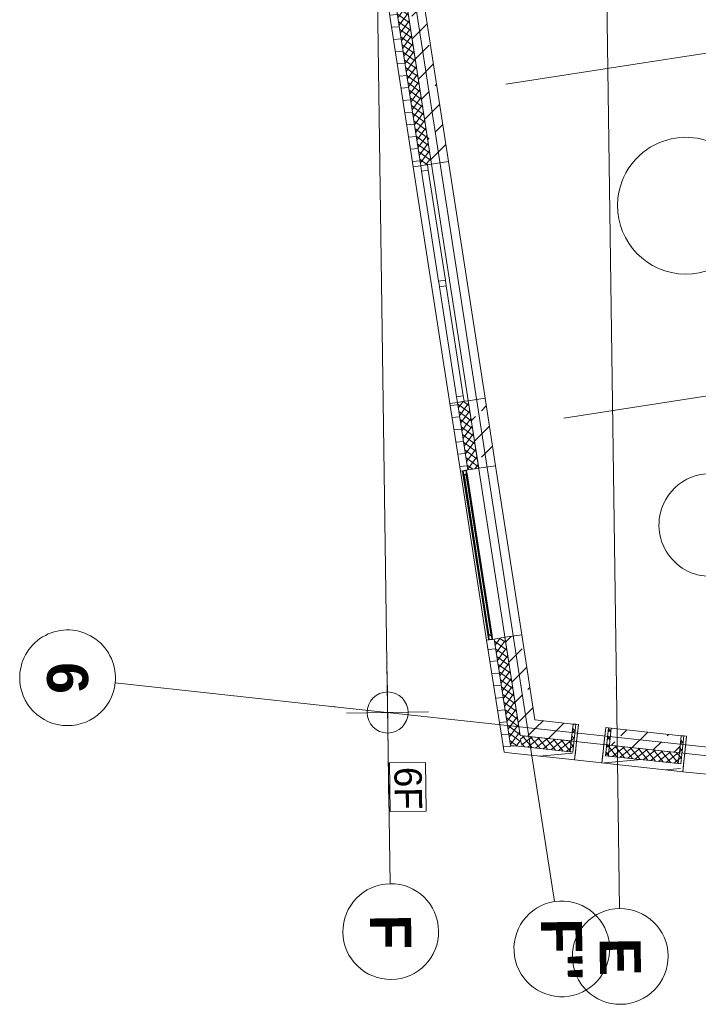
# Model space of a CAD drawing. Extents: x -22247 to 417655, y -187892 to 17509.
# Tile 22 of 62: x -22195 to -12272, y -27851 to -13460. Entities that reach past the tile are written whole.
import ezdxf
from ezdxf.lldxf.tags import DXFTag

# ---------------------------------------------------------------- set-up
doc = ezdxf.new("R2010")
doc.units = 0
doc.header["$LTSCALE"] = 50
doc.layers.get('0').update_dxf_attribs({"lineweight": 25})
for name, color, linetype, lineweight in [('02 Raster Gebäude', 7, 'Continuous', 25), ('20 Außenwände', 7, 'Continuous', 25), ('20 Dach Stb-Decke', 7, 'Continuous', 25), ('20 Fenster als Fassade', 7, 'Continuous', 25)]:
    doc.layers.add(name, color=color, linetype=linetype, lineweight=lineweight)
doc.styles.add('ERSTELLTER_STIL_1', font='txt')
doc.styles.add('ERSTELLTER_STIL_2', font='GOTHIC.TTF')
tags = doc.linetypes.add('Raster', pattern=[0.8, 0.4, -0.2, 0, -0.2]).pattern_tags.tags
tags[10:11] = [DXFTag(74, 4), DXFTag(75, 0), DXFTag(340, '0'), DXFTag(46, 1.0), DXFTag(50, 0.0), DXFTag(44, 0.0), DXFTag(45, 0.0)]
tags[8:9] = [DXFTag(74, 4), DXFTag(75, 0), DXFTag(340, '0'), DXFTag(46, 1.0), DXFTag(50, 0.0), DXFTag(44, 0.0), DXFTag(45, 0.0)]
tags[6:7] = [DXFTag(74, 4), DXFTag(75, 0), DXFTag(340, '0'), DXFTag(46, 1.0), DXFTag(50, 0.0), DXFTag(44, 0.0), DXFTag(45, 0.0)]
tags[4:5] = [DXFTag(74, 4), DXFTag(75, 0), DXFTag(340, '0'), DXFTag(46, 1.0), DXFTag(50, 0.0), DXFTag(44, 0.0), DXFTag(45, 0.0)]
tags = doc.linetypes.add('Strichpunktlinie', pattern=[1.340556, 0.705556, -0.352778, 0, -0.282222]).pattern_tags.tags
tags[10:11] = [DXFTag(74, 4), DXFTag(75, 0), DXFTag(340, '0'), DXFTag(46, 1.0), DXFTag(50, 0.0), DXFTag(44, 0.0), DXFTag(45, 0.0)]
tags[8:9] = [DXFTag(74, 4), DXFTag(75, 0), DXFTag(340, '0'), DXFTag(46, 1.0), DXFTag(50, 0.0), DXFTag(44, 0.0), DXFTag(45, 0.0)]
tags[6:7] = [DXFTag(74, 4), DXFTag(75, 0), DXFTag(340, '0'), DXFTag(46, 1.0), DXFTag(50, 0.0), DXFTag(44, 0.0), DXFTag(45, 0.0)]
tags[4:5] = [DXFTag(74, 4), DXFTag(75, 0), DXFTag(340, '0'), DXFTag(46, 1.0), DXFTag(50, 0.0), DXFTag(44, 0.0), DXFTag(45, 0.0)]
tags = doc.linetypes.add('Untersicht', pattern=[0.4, 0.3, -0.1]).pattern_tags.tags
tags[6:7] = [DXFTag(74, 4), DXFTag(75, 0), DXFTag(340, '0'), DXFTag(46, 1.0), DXFTag(50, 0.0), DXFTag(44, 0.0), DXFTag(45, 0.0)]
tags[4:5] = [DXFTag(74, 4), DXFTag(75, 0), DXFTag(340, '0'), DXFTag(46, 1.0), DXFTag(50, 0.0), DXFTag(44, 0.0), DXFTag(45, 0.0)]
tags = doc.linetypes.add('Wipeout_Contour', pattern=[1, 0, -1]).pattern_tags.tags
tags[6:7] = [DXFTag(74, 4), DXFTag(75, 0), DXFTag(340, '0'), DXFTag(46, 1.0), DXFTag(50, 0.0), DXFTag(44, 0.0), DXFTag(45, 0.0)]
tags[4:5] = [DXFTag(74, 4), DXFTag(75, 0), DXFTag(340, '0'), DXFTag(46, 1.0), DXFTag(50, 0.0), DXFTag(44, 0.0), DXFTag(45, 0.0)]
tags = doc.linetypes.add('Öffnungslinie Tür Fenster', pattern=[0.46, 0.3, -0.16]).pattern_tags.tags
tags[6:7] = [DXFTag(74, 4), DXFTag(75, 0), DXFTag(340, '0'), DXFTag(46, 1.0), DXFTag(50, 0.0), DXFTag(44, 0.0), DXFTag(45, 0.0)]
tags[4:5] = [DXFTag(74, 4), DXFTag(75, 0), DXFTag(340, '0'), DXFTag(46, 1.0), DXFTag(50, 0.0), DXFTag(44, 0.0), DXFTag(45, 0.0)]
pattern_1 = [(5, (0, 0), (-15.688, 179.315), [])]
pattern_2 = [(323.81437, (0, 0), (47.23226, 64.56867), []), (53.81437, (0, 0), (-64.56867, 47.23226), [])]
pattern_3 = [(45, (0, 0), (-339.411, 339.411), []), (45, (-169.7, 169.7), (-339.411, 339.411), [360, -120])]
pattern_4 = [(38.8131, (0, 0), (-50.14257, 62.33556), []), (128.8131, (0, 0), (62.33556, 50.14257), [])]
pattern_5 = [(135, (0, 0), (212.132, 212.132), []), (135, (-70.7, -70.7), (212.132, 212.132), [])]

# ---------------------------------------------------------------- blocks, each defined once
blk = doc.blocks.new('Verdeckungsfläche_A06WQNXN1A', base_point=(-15713, -22475))
at = {"color": 254, "linetype": 'Wipeout_Contour', "lineweight": 0, "ltscale": 0.003916, "true_color": 0xd6d6d6}
for p, q in [((-15711, -20108), (-15713, -20103)), ((-15713, -20103), (-15345, -22475)), ((-15345, -22470), (-15711, -20108)), ((-15345, -22475), (-15345, -22470))]:
    blk.add_line(p, q, dxfattribs=at)
blk = doc.blocks.new('Verdeckungsfläche_A06WQNXO1A', base_point=(-15711, -22470))
at = {"color": 254, "linetype": 'Wipeout_Contour', "lineweight": 0, "ltscale": 0.003915, "true_color": 0xd6d6d6}
for p, q in [((-15707, -20111), (-15711, -20108)), ((-15711, -20108), (-15345, -22470)), ((-15342, -22465), (-15707, -20111)), ((-15345, -22470), (-15342, -22465))]:
    blk.add_line(p, q, dxfattribs=at)
blk = doc.blocks.new('Verdeckungsfläche_A06WQNXP1A', base_point=(-15707, -22465))
at = {"color": 254, "linetype": 'Wipeout_Contour', "lineweight": 0, "ltscale": 0.003915, "true_color": 0xd6d6d6}
for p, q in [((-15702, -20112), (-15707, -20111)), ((-15707, -20111), (-15342, -22465)), ((-15337, -22463), (-15702, -20112)), ((-15342, -22465), (-15337, -22463))]:
    blk.add_line(p, q, dxfattribs=at)
blk = doc.blocks.new('Verdeckungsfläche_A06WQNXQ1A', base_point=(-15702, -22463))
at = {"color": 254, "linetype": 'Wipeout_Contour', "lineweight": 0, "ltscale": 0.003912, "true_color": 0xd6d6d6}
for p, q in [((-15662, -20105), (-15702, -20112)), ((-15702, -20112), (-15337, -22463)), ((-15297, -22457), (-15662, -20105)), ((-15337, -22463), (-15297, -22457))]:
    blk.add_line(p, q, dxfattribs=at)
blk = doc.blocks.new('Verdeckungsfläche_A06WQNXR1A', base_point=(-15662, -22458))
at = {"color": 254, "linetype": 'Wipeout_Contour', "lineweight": 0, "ltscale": 0.00391, "true_color": 0xd6d6d6}
for p, q in [((-15657, -20103), (-15662, -20105)), ((-15662, -20105), (-15297, -22457)), ((-15292, -22458), (-15657, -20103)), ((-15297, -22457), (-15292, -22458))]:
    blk.add_line(p, q, dxfattribs=at)
blk = doc.blocks.new('Verdeckungsfläche_A06WQNXS1A', base_point=(-15657, -22461))
at = {"color": 254, "linetype": 'Wipeout_Contour', "lineweight": 0, "ltscale": 0.00391, "true_color": 0xd6d6d6}
for p, q in [((-15654, -20099), (-15657, -20103)), ((-15657, -20103), (-15292, -22458)), ((-15288, -22461), (-15654, -20099)), ((-15292, -22458), (-15288, -22461))]:
    blk.add_line(p, q, dxfattribs=at)
blk = doc.blocks.new('Verdeckungsfläche_A06WQNXT1A', base_point=(-15654, -22466))
at = {"color": 254, "linetype": 'Wipeout_Contour', "lineweight": 0, "ltscale": 0.003909, "true_color": 0xd6d6d6}
for p, q in [((-15286, -22466), (-15654, -20094)), ((-15654, -20094), (-15654, -20099)), ((-15654, -20099), (-15288, -22461)), ((-15288, -22461), (-15286, -22466))]:
    blk.add_line(p, q, dxfattribs=at)
blk = doc.blocks.new('Verdeckungsfläche_A06WQNXU1A', base_point=(-15670, -20100))
at = {"color": 254, "linetype": 'Wipeout_Contour', "lineweight": 0, "ltscale": 0.003782, "true_color": 0xd6d6d6}
for p, q in [((-15668, -20051), (-15670, -20051)), ((-15670, -20051), (-15663, -20100)), ((-15660, -20099), (-15668, -20051)), ((-15663, -20100), (-15660, -20099))]:
    blk.add_line(p, q, dxfattribs=at)
blk = doc.blocks.new('Verdeckungsfläche_A06WQNXV1A', base_point=(-15297, -22512))
at = {"color": 254, "linetype": 'Wipeout_Contour', "lineweight": 0, "ltscale": 0.004039, "true_color": 0xd6d6d6}
for p, q in [((-15297, -22462), (-15289, -22512)), ((-15294, -22462), (-15297, -22462)), ((-15286, -22511), (-15294, -22462)), ((-15289, -22512), (-15286, -22511))]:
    blk.add_line(p, q, dxfattribs=at)
blk = doc.blocks.new('Verdeckungsfläche_A06WQNXW1A', base_point=(-15668, -20099))
at = {"color": 254, "linetype": 'Wipeout_Contour', "lineweight": 0, "ltscale": 0.003783, "true_color": 0xd6d6d6}
for p, q in [((-15666, -20053), (-15668, -20051)), ((-15668, -20051), (-15660, -20099)), ((-15659, -20097), (-15666, -20053)), ((-15660, -20099), (-15659, -20097))]:
    blk.add_line(p, q, dxfattribs=at)
blk = doc.blocks.new('Verdeckungsfläche_A06WQNXX1A', base_point=(-15294, -22511))
at = {"color": 254, "linetype": 'Wipeout_Contour', "lineweight": 0, "ltscale": 0.004039, "true_color": 0xd6d6d6}
for p, q in [((-15292, -22464), (-15294, -22462)), ((-15294, -22462), (-15286, -22511)), ((-15285, -22508), (-15292, -22464)), ((-15286, -22511), (-15285, -22508))]:
    blk.add_line(p, q, dxfattribs=at)
blk = doc.blocks.new('Verdeckungsfläche_A06WQNXY1A', base_point=(-15666, -20097))
at = {"color": 254, "linetype": 'Wipeout_Contour', "lineweight": 0, "ltscale": 0.003784, "true_color": 0xd6d6d6}
for p, q in [((-15666, -20053), (-15659, -20097)), ((-15665, -20055), (-15666, -20053)), ((-15659, -20095), (-15665, -20055)), ((-15659, -20097), (-15659, -20095))]:
    blk.add_line(p, q, dxfattribs=at)
blk = doc.blocks.new('Verdeckungsfläche_A06WQNXZ1A', base_point=(-15292, -22508))
at = {"color": 254, "linetype": 'Wipeout_Contour', "lineweight": 0, "ltscale": 0.00404, "true_color": 0xd6d6d6}
for p, q in [((-15292, -22464), (-15285, -22508)), ((-15291, -22466), (-15292, -22464)), ((-15285, -22506), (-15291, -22466)), ((-15285, -22508), (-15285, -22506))]:
    blk.add_line(p, q, dxfattribs=at)
blk = doc.blocks.new('Verdeckungsfläche_A06WQNY01A', base_point=(-15714, -20105))
at = {"color": 254, "linetype": 'Wipeout_Contour', "lineweight": 0, "ltscale": 0.003785, "true_color": 0xd6d6d6}
for p, q in [((-15714, -20060), (-15714, -20063)), ((-15707, -20105), (-15714, -20060)), ((-15714, -20063), (-15708, -20102)), ((-15708, -20102), (-15707, -20105))]:
    blk.add_line(p, q, dxfattribs=at)
blk = doc.blocks.new('Verdeckungsfläche_A06WQNY11A', base_point=(-15340, -22516))
at = {"color": 254, "linetype": 'Wipeout_Contour', "lineweight": 0, "ltscale": 0.004041, "true_color": 0xd6d6d6}
for p, q in [((-15333, -22516), (-15340, -22471)), ((-15340, -22471), (-15340, -22474)), ((-15340, -22474), (-15334, -22514)), ((-15334, -22514), (-15333, -22516))]:
    blk.add_line(p, q, dxfattribs=at)
blk = doc.blocks.new('Verdeckungsfläche_A06WQNY21A', base_point=(-15714, -20106))
at = {"color": 254, "linetype": 'Wipeout_Contour', "lineweight": 0, "ltscale": 0.003786, "true_color": 0xd6d6d6}
for p, q in [((-15712, -20058), (-15714, -20060)), ((-15714, -20060), (-15707, -20105)), ((-15705, -20106), (-15712, -20058)), ((-15707, -20105), (-15705, -20106))]:
    blk.add_line(p, q, dxfattribs=at)
blk = doc.blocks.new('Verdeckungsfläche_A06WQNY31A', base_point=(-15340, -22517))
at = {"color": 254, "linetype": 'Wipeout_Contour', "lineweight": 0, "ltscale": 0.004042, "true_color": 0xd6d6d6}
for p, q in [((-15338, -22469), (-15340, -22471)), ((-15340, -22471), (-15333, -22516)), ((-15331, -22517), (-15338, -22469)), ((-15333, -22516), (-15331, -22517))]:
    blk.add_line(p, q, dxfattribs=at)
blk = doc.blocks.new('Verdeckungsfläche_A06WQNY41A', base_point=(-15712, -20107))
at = {"color": 254, "linetype": 'Wipeout_Contour', "lineweight": 0, "ltscale": 0.003786, "true_color": 0xd6d6d6}
for p, q in [((-15710, -20057), (-15712, -20058)), ((-15712, -20058), (-15705, -20106)), ((-15702, -20107), (-15710, -20057)), ((-15705, -20106), (-15702, -20107))]:
    blk.add_line(p, q, dxfattribs=at)
blk = doc.blocks.new('Verdeckungsfläche_A06WQNY51A', base_point=(-15338, -22518))
at = {"color": 254, "linetype": 'Wipeout_Contour', "lineweight": 0, "ltscale": 0.004043, "true_color": 0xd6d6d6}
for p, q in [((-15336, -22468), (-15338, -22469)), ((-15338, -22469), (-15331, -22517)), ((-15328, -22518), (-15336, -22468)), ((-15331, -22517), (-15328, -22518))]:
    blk.add_line(p, q, dxfattribs=at)
blk = doc.blocks.new('Verdeckungsfläche_A06WQNY61A', base_point=(-15710, -20107))
at = {"color": 254, "linetype": 'Wipeout_Contour', "lineweight": 0, "ltscale": 0.003785, "true_color": 0xd6d6d6}
for p, q in [((-15670, -20051), (-15710, -20057)), ((-15710, -20057), (-15702, -20107)), ((-15702, -20107), (-15663, -20100)), ((-15663, -20100), (-15670, -20051))]:
    blk.add_line(p, q, dxfattribs=at)
blk = doc.blocks.new('Verdeckungsfläche_A06WQNY71A', base_point=(-15336, -22518))
at = {"color": 254, "linetype": 'Wipeout_Contour', "lineweight": 0, "ltscale": 0.004041, "true_color": 0xd6d6d6}
for p, q in [((-15297, -22462), (-15336, -22468)), ((-15336, -22468), (-15328, -22518)), ((-15328, -22518), (-15289, -22512)), ((-15289, -22512), (-15297, -22462))]:
    blk.add_line(p, q, dxfattribs=at)
blk = doc.blocks.new('Verdeckungsfläche_A06WQNY81A', base_point=(-15666, -22442))
at = {"color": 254, "linetype": 'Wipeout_Contour', "lineweight": 0, "ltscale": 0.00391, "true_color": 0xd6d6d6}
for p, q in [((-15655, -20120), (-15666, -20122)), ((-15666, -20122), (-15306, -22442)), ((-15295, -22441), (-15655, -20120)), ((-15306, -22442), (-15295, -22441))]:
    blk.add_line(p, q, dxfattribs=at)
blk = doc.blocks.new('Verdeckungsfläche_A06WQNY91A', base_point=(-15704, -22448))
at = {"color": 254, "linetype": 'Wipeout_Contour', "lineweight": 0, "ltscale": 0.003914, "true_color": 0xd6d6d6}
for p, q in [((-15692, -20126), (-15704, -20128)), ((-15704, -20128), (-15344, -22448)), ((-15333, -22447), (-15692, -20126)), ((-15344, -22448), (-15333, -22447))]:
    blk.add_line(p, q, dxfattribs=at)
blk = doc.blocks.new('Verdeckungsfläche_A06WQNYA1A', base_point=(-15692, -22447))
at = {"color": 254, "linetype": 'Wipeout_Contour', "lineweight": 0, "ltscale": 0.003912, "true_color": 0xd6d6d6}
for p, q in [((-15666, -20122), (-15692, -20126)), ((-15692, -20126), (-15333, -22447)), ((-15306, -22442), (-15666, -20122)), ((-15333, -22447), (-15306, -22442))]:
    blk.add_line(p, q, dxfattribs=at)
blk = doc.blocks.new('Verdeckungsfläche_A06WQNZ01A', base_point=(-16786, -25034))
at = {"color": 254, "linetype": 'Wipeout_Contour', "lineweight": 0, "ltscale": 0.00441, "true_color": 0xd6d6d6}
for p, q in [((-16262, -24316), (-16786, -24323)), ((-16252, -25026), (-16262, -24316)), ((-16786, -24323), (-16776, -25034)), ((-16776, -25034), (-16252, -25026))]:
    blk.add_line(p, q, dxfattribs=at)

msp = doc.modelspace()

# ---------------------------------------------------------------- hatches: boundary and pattern name
at = {"layer": '20 Außenwände', "linetype": 'Continuous', "lineweight": 0, "ltscale": 3.71293e-05}
h = msp.add_hatch(dxfattribs=at)
h.set_pattern_fill('Holz_Vollholz_Längsholz__7F', scale=1000, style=0, pattern_type=2)
h.set_pattern_definition(pattern_1)
h.paths.add_polyline_path([(-17302, -9335), (-17290, -10125), (-16440, -15611), (-16331, -15595)])
h = msp.add_hatch(dxfattribs=at)
h.set_pattern_fill('Dämmung_hart_2_0009', scale=1000, style=0, pattern_type=2)
h.set_pattern_definition(pattern_2)
h.paths.add_polyline_path([(-17142, -9322), (-17126, -10471), (-16331, -15595), (-16173, -15570)])
h = msp.add_hatch(dxfattribs=at)
h.set_pattern_fill('Beton_Stahlbeton_0009', scale=1000, style=0, pattern_type=2)
h.set_pattern_definition(pattern_3)
h.paths.add_polyline_path([(-15926, -15532), (-16892, -9301), (-16867, -11096), (-16173, -15570)])
h = msp.add_hatch(dxfattribs=at)
h.set_pattern_fill('Beton_Stahlbeton_0009', scale=1000, style=0, pattern_type=2)
h.set_pattern_definition(pattern_3)
h.paths.add_polyline_path([(-15390, -18990), (-15637, -19029), (-15483, -20017), (-15236, -19979)])
h = msp.add_hatch(dxfattribs=at)
h.set_pattern_fill('Holz_Vollholz_Längsholz__7F', scale=1000, style=0, pattern_type=2)
h.set_pattern_definition(pattern_1)
h.paths.add_polyline_path([(-15903, -19070), (-15750, -20058), (-15642, -20041), (-15795, -19053)])
h = msp.add_hatch(dxfattribs=at)
h.set_pattern_fill('Dämmung_hart_2_0009', scale=1000, style=0, pattern_type=2)
h.set_pattern_definition(pattern_2)
h.paths.add_polyline_path([(-15637, -19029), (-15795, -19053), (-15642, -20041), (-15483, -20017)])
h = msp.add_hatch(dxfattribs=at)
h.set_pattern_fill('Holz_Vollholz_Längsholz__7F', scale=1000, style=0, pattern_type=2)
h.set_pattern_definition(pattern_1)
h.paths.add_polyline_path([(-15367, -22529), (-15131, -24055), (-15017, -24067), (-15258, -22512)])
h = msp.add_hatch(dxfattribs=at)
h.set_pattern_fill('Dämmung_hart_2_0009', scale=1000, style=0, pattern_type=2)
h.set_pattern_definition(pattern_2)
h.paths.add_polyline_path([(-15258, -22512), (-15043, -23903), (-14878, -23921), (-15100, -22487)])
h = msp.add_hatch(dxfattribs=at)
h.set_pattern_fill('Beton_Stahlbeton_0009', scale=1000, style=0, pattern_type=2)
h.set_pattern_definition(pattern_3)
h.paths.add_polyline_path([(-14853, -22449), (-15100, -22487), (-14918, -23665), (-14660, -23693)])
h = msp.add_hatch(dxfattribs=at)
h.set_pattern_fill('Beton_Stahlbeton_0009', scale=1000, style=0, pattern_type=2)
h.set_pattern_definition(pattern_3)
h.paths.add_polyline_path([(-14918, -23665), (-14878, -23921), (-14660, -23693)])
h = msp.add_hatch(dxfattribs=at)
h.set_pattern_fill('Beton_Stahlbeton_0009', scale=1000, style=0, pattern_type=2)
h.set_pattern_definition(pattern_3)
h.paths.add_polyline_path([(-14660, -23693), (-14878, -23921), (-14621, -23949)])
h = msp.add_hatch(dxfattribs=at)
h.set_pattern_fill('Beton_Stahlbeton_0009', scale=1000, style=0, pattern_type=2)
h.set_pattern_definition(pattern_3)
h.paths.add_polyline_path([(-14660, -23693), (-14621, -23949), (-14130, -24002), (-14103, -23754)])
h = msp.add_hatch(dxfattribs=at)
h.set_pattern_fill('Dämmung_hart_2_0009', scale=1000, style=0, pattern_type=2)
h.set_pattern_definition(pattern_4)
h.paths.add_polyline_path([(-14147, -24161), (-14108, -24166), (-14063, -23758), (-14103, -23754)])
h = msp.add_hatch(dxfattribs=at)
h.set_pattern_fill('Holz_Vollholz_Längsholz__7F', scale=1000, style=0, pattern_type=2)
h.set_pattern_definition([(85, (-13880.76, -24300.86), (-179.315, 15.69), [])])
h.paths.add_polyline_path([(-14119, -24275), (-14080, -24279), (-14024, -23762), (-14063, -23758)])
h = msp.add_hatch(dxfattribs=at)
h.set_pattern_fill('Holz_Vollholz_Längsholz__7F', scale=1000, style=0, pattern_type=2)
h.set_pattern_definition([(95, (-13880.76, -24300.86), (179.315, 15.69), [])])
h.paths.add_polyline_path([(-13642, -24327), (-13586, -23810), (-13626, -23805), (-13682, -24322)])
h = msp.add_hatch(dxfattribs=at)
h.set_pattern_fill('Dämmung_hart_2_0009', scale=1000, style=0, pattern_type=2)
h.set_pattern_definition(pattern_4)
h.paths.add_polyline_path([(-13591, -24222), (-13546, -23814), (-13586, -23810), (-13630, -24217)])
h = msp.add_hatch(dxfattribs=at)
h.set_pattern_fill('Beton_Stahlbeton_0009', scale=1000, style=0, pattern_type=2)
h.set_pattern_definition(pattern_3)
h.paths.add_polyline_path([(-13573, -24063), (-12549, -24174), (-12522, -23925), (-13546, -23814)])
h = msp.add_hatch(dxfattribs=at)
h.set_pattern_fill('Dämmung_hart_2_0009', scale=1000, style=0, pattern_type=2)
h.set_pattern_definition(pattern_2)
h.paths.add_polyline_path([(-14878, -23921), (-15043, -23903), (-15017, -24067)])
h = msp.add_hatch(dxfattribs=at)
h.set_pattern_fill('Dämmung_hart_2_0009', scale=1000, style=0, pattern_type=2)
h.set_pattern_definition(pattern_2)
h.paths.add_polyline_path([(-14878, -23921), (-15017, -24067), (-14853, -24085)])
h = msp.add_hatch(dxfattribs=at)
h.set_pattern_fill('Dämmung_hart_2_0009', scale=1000, style=0, pattern_type=2)
h.set_pattern_definition(pattern_4)
h.paths.add_polyline_path([(-14878, -23921), (-14853, -24085), (-14147, -24161), (-14130, -24002)])
h = msp.add_hatch(dxfattribs=at)
h.set_pattern_fill('Dämmung_hart_2_0009', scale=1000, style=0, pattern_type=2)
h.set_pattern_definition(pattern_4)
h.paths.add_polyline_path([(-12567, -24333), (-12527, -24337), (-12483, -23929), (-12522, -23925)])
h = msp.add_hatch(dxfattribs=at)
h.set_pattern_fill('Holz_Vollholz_Längsholz__7F', scale=1000, style=0, pattern_type=2)
h.set_pattern_definition([(85, (-12300.03, -24472.22), (-179.315, 15.69), [])])
h.paths.add_polyline_path([(-12539, -24446), (-12499, -24451), (-12443, -23934), (-12483, -23929)])
h = msp.add_hatch(dxfattribs=at)
h.set_pattern_fill('Holz_Vollholz_Längsholz__7F', scale=1000, style=0, pattern_type=2)
h.set_pattern_definition(pattern_1)
h.paths.add_polyline_path([(-15131, -24055), (-15113, -24167), (-15017, -24067)])
h = msp.add_hatch(dxfattribs=at)
h.set_pattern_fill('Holz_Vollholz_Längsholz__7F', scale=1000, style=0, pattern_type=2)
h.set_pattern_definition(pattern_1)
h.paths.add_polyline_path([(-15113, -24167), (-15000, -24180), (-15017, -24067)])
h = msp.add_hatch(dxfattribs=at)
h.set_pattern_fill('Holz_Vollholz_Längsholz__7F', scale=1000, style=0, pattern_type=2)
h.set_pattern_definition(pattern_1)
h.paths.add_polyline_path([(-15017, -24067), (-15000, -24180), (-14119, -24275), (-14108, -24166)])
h = msp.add_hatch(dxfattribs=at)
h.set_pattern_fill('Dämmung_hart_2_0009', scale=1000, style=0, pattern_type=2)
h.set_pattern_definition(pattern_4)
h.paths.add_polyline_path([(-13573, -24063), (-13591, -24222), (-12567, -24333), (-12549, -24174)])
h = msp.add_hatch(dxfattribs=at)
h.set_pattern_fill('Holz_Vollholz_Längsholz__7F', scale=1000, style=0, pattern_type=2)
h.set_pattern_definition(pattern_1)
h.paths.add_polyline_path([(-13642, -24327), (-12539, -24446), (-12527, -24337), (-13630, -24217)])
at = {"layer": '20 Fenster als Fassade', "linetype": 'Continuous', "lineweight": 0, "ltscale": 3.71293e-05}
h = msp.add_hatch(dxfattribs=at)
h.set_pattern_fill('Metall_Stahl_0009', scale=1000, style=0, pattern_type=2)
h.set_pattern_definition(pattern_5)
h.paths.add_polyline_path([(-15671, -20046), (-15711, -20052), (-15715, -20054), (-15718, -20058), (-15719, -20064), (-15713, -20103), (-15711, -20108), (-15707, -20111), (-15702, -20112), (-15662, -20105), (-15657, -20103), (-15654, -20099), (-15654, -20094), (-15660, -20054), (-15662, -20050), (-15666, -20047)])
h.paths.add_polyline_path([(-15670, -20051), (-15668, -20051), (-15666, -20053), (-15665, -20055), (-15659, -20095), (-15659, -20097), (-15660, -20099), (-15663, -20100), (-15702, -20107), (-15705, -20106), (-15707, -20105), (-15708, -20102), (-15714, -20063), (-15714, -20060), (-15712, -20058), (-15710, -20057)], flags=0)
h = msp.add_hatch(dxfattribs=at)
h.set_pattern_fill('Metall_Stahl_0009', scale=1000, style=0, pattern_type=2)
h.set_pattern_definition(pattern_5)
h.paths.add_polyline_path([(-15288, -22517), (-15283, -22514), (-15280, -22510), (-15280, -22505), (-15286, -22466), (-15288, -22461), (-15292, -22458), (-15297, -22457), (-15337, -22463), (-15342, -22465), (-15345, -22470), (-15345, -22475), (-15339, -22514), (-15337, -22519), (-15333, -22522), (-15328, -22523)])
h.paths.add_polyline_path([(-15289, -22512), (-15328, -22518), (-15331, -22517), (-15333, -22516), (-15334, -22514), (-15340, -22474), (-15340, -22471), (-15338, -22469), (-15336, -22468), (-15297, -22462), (-15294, -22462), (-15292, -22464), (-15291, -22466), (-15285, -22506), (-15285, -22508), (-15286, -22511)], flags=0)

# ---------------------------------------------------------------- linework, layer by layer
at = {"layer": '02 Raster Gebäude', "color": 1, "linetype": 'Raster', "lineweight": 18, "ltscale": 0.000188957, "true_color": 0xf50000}
for p, q in [((-20470, 12956), (-14865, -23188)), ((-16825, -22864), (-17332, 12885)), ((-13469, -23227), (-13981, 12885)), ((-16825, -22864), (-16779, -26088)), ((-17593, -23501), (-20799, -23154)), ((-14865, -23188), (-14375, -26349)), ((-13469, -23227), (-13423, -26451)), ((-2196, -25170), (-17593, -23501))]:
    msp.add_line(p, q, dxfattribs=at)
at = {"layer": '02 Raster Gebäude', "color": 1, "linetype": 'Continuous', "lineweight": 18, "ltscale": 0.000188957, "true_color": 0xf50000}
for p, q in [((-16823, -22986), (-16795, -24972)), ((-17415, -23594), (-16215, -23577))]:
    msp.add_line(p, q, dxfattribs=at)
at = {"layer": '02 Raster Gebäude', "color": 1, "linetype": 'Strichpunktlinie', "lineweight": 18, "ltscale": 0.000188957, "true_color": 0xf50000}
for points in [[(-10296, -13664), (-15084, -14405)], [(-14236, -19282), (-10532, -18709)]]:
    msp.add_lwpolyline(points, dxfattribs=at)
at = {"layer": '02 Raster Gebäude', "color": 1, "linetype": 'Continuous', "lineweight": 18, "ltscale": 0.000188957, "true_color": 0xf50000}
for points in [[(-22190, -23003, 1), (-20799, -23154, 1)], [(-16779, -26088, 1), (-16759, -27488, 1)], [(-14161, -27732, 1), (-14375, -26349, 1)], [(-13423, -26451, 1), (-13404, -27851, 1)]]:
    msp.add_lwpolyline(points, format="xyb", close=True, dxfattribs=at)
msp.add_circle((-16815, -23586), 300, dxfattribs=at)
at = {"layer": '02 Raster Gebäude', "color": 1, "linetype": 'Raster', "lineweight": 18, "ltscale": 0.000188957, "true_color": 0xf50000}
for p in [(-16825, -22864), (-16825, -22864), (-14865, -23188), (-14865, -23188), (-13469, -23227), (-13469, -23227), (-17593, -23501), (-17593, -23501)]:
    msp.add_point(p, dxfattribs=at)
at = {"layer": '20 Außenwände', "color": 7, "linetype": 'Continuous', "lineweight": 13, "ltscale": 3.71293e-05}
for p, q in [((-17126, -10471), (-16331, -15595)), ((-16867, -11096), (-16173, -15570)), ((-16173, -15570), (-15926, -15532)), ((-16173, -15570), (-15926, -15532)), ((-15390, -18990), (-15926, -15532)), ((-16440, -15611), (-16331, -15595)), ((-16440, -15611), (-16331, -15595)), ((-15903, -19070), (-16440, -15611)), ((-16331, -15595), (-16232, -15579)), ((-16331, -15595), (-16232, -15579)), ((-16331, -15595), (-16232, -15579)), ((-16331, -15595), (-16319, -15674)), ((-16319, -15674), (-16220, -15658)), ((-16319, -15674), (-16069, -17284)), ((-16232, -15579), (-16173, -15570)), ((-16232, -15579), (-16173, -15570)), ((-16220, -15658), (-16232, -15579)), ((-15970, -17269), (-16220, -15658)), ((-15970, -17269), (-16069, -17284)), ((-16069, -17284), (-16063, -17324)), ((-16063, -17324), (-16057, -17363)), ((-16057, -17363), (-15958, -17348)), ((-16057, -17363), (-15807, -18974)), ((-15964, -17309), (-15970, -17269)), ((-15958, -17348), (-15964, -17309)), ((-15708, -18959), (-15958, -17348)), ((-15708, -18959), (-15807, -18974)), ((-15807, -18974), (-15795, -19053)), ((-15696, -19038), (-15708, -18959)), ((-15637, -19029), (-15390, -18990)), ((-15637, -19029), (-15390, -18990)), ((-15903, -19070), (-15795, -19053)), ((-15903, -19070), (-15795, -19053)), ((-15795, -19053), (-15696, -19038)), ((-15795, -19053), (-15696, -19038)), ((-15795, -19053), (-15696, -19038)), ((-15795, -19053), (-15642, -20041)), ((-15696, -19038), (-15637, -19029)), ((-15696, -19038), (-15637, -19029)), ((-15637, -19029), (-15483, -20017)), ((-15483, -20017), (-15236, -19979)), ((-15483, -20017), (-15236, -19979)), ((-14853, -22449), (-15236, -19979)), ((-15750, -20058), (-15642, -20041)), ((-15750, -20058), (-15642, -20041)), ((-15367, -22529), (-15750, -20058)), ((-15642, -20041), (-15483, -20017)), ((-15642, -20041), (-15483, -20017)), ((-15367, -22529), (-15258, -22512)), ((-15367, -22529), (-15258, -22512)), ((-15258, -22512), (-15100, -22487)), ((-15258, -22512), (-15100, -22487)), ((-15258, -22512), (-15043, -23903)), ((-15100, -22487), (-14853, -22449)), ((-15100, -22487), (-14853, -22449)), ((-15100, -22487), (-14918, -23665)), ((-14918, -23665), (-14878, -23921)), ((-14130, -24002), (-14103, -23754)), ((-14063, -23758), (-14108, -24166)), ((-14108, -24166), (-14063, -23758)), ((-14103, -23754), (-14063, -23758)), ((-14024, -23762), (-14103, -23754)), ((-14024, -23762), (-14103, -23754)), ((-14024, -23762), (-14080, -24279)), ((-14063, -23758), (-14024, -23762)), ((-14051, -24011), (-14024, -23762)), ((-14051, -24011), (-14024, -23762)), ((-13626, -23805), (-13682, -24322)), ((-13653, -24054), (-13626, -23805)), ((-13653, -24054), (-13626, -23805)), ((-13586, -23810), (-13630, -24217)), ((-13630, -24217), (-13586, -23810)), ((-13586, -23810), (-13626, -23805)), ((-13626, -23805), (-13546, -23814)), ((-13626, -23805), (-13546, -23814)), ((-13546, -23814), (-13586, -23810)), ((-13573, -24063), (-13546, -23814)), ((-15043, -23903), (-15017, -24067)), ((-14878, -23921), (-14621, -23949)), ((-14878, -23921), (-14621, -23949)), ((-14621, -23949), (-14130, -24002)), ((-14147, -24161), (-14130, -24002)), ((-14068, -24170), (-14051, -24011)), ((-14068, -24170), (-14051, -24011)), ((-12549, -24174), (-12522, -23925)), ((-12483, -23929), (-12527, -24337)), ((-12527, -24337), (-12483, -23929)), ((-12522, -23925), (-12483, -23929)), ((-12443, -23934), (-12522, -23925)), ((-12443, -23934), (-12499, -24451)), ((-12483, -23929), (-12443, -23934)), ((-12470, -24182), (-12443, -23934)), ((-15017, -24067), (-14853, -24085)), ((-15017, -24067), (-14853, -24085)), ((-14853, -24085), (-14147, -24161)), ((-14147, -24161), (-14108, -24166)), ((-14080, -24279), (-14068, -24170)), ((-14080, -24279), (-14068, -24170)), ((-13670, -24213), (-13653, -24054)), ((-13670, -24213), (-13653, -24054)), ((-13591, -24222), (-13573, -24063)), ((-13573, -24063), (-12549, -24174)), ((-12567, -24333), (-12549, -24174)), ((-14119, -24275), (-14080, -24279)), ((-13682, -24322), (-14080, -24279)), ((-13682, -24322), (-13670, -24213)), ((-13682, -24322), (-13670, -24213)), ((-13591, -24222), (-13630, -24217)), ((-13591, -24222), (-12567, -24333)), ((-12487, -24341), (-12470, -24182)), ((-13642, -24327), (-13682, -24322)), ((-12567, -24333), (-12527, -24337)), ((-12539, -24446), (-12499, -24451)), ((-12499, -24451), (-12487, -24341))]:
    msp.add_line(p, q, dxfattribs=at)
at = {"layer": '20 Außenwände', "color": 7, "linetype": 'Öffnungslinie Tür Fenster', "lineweight": 13, "ltscale": 3.71293e-05}
for p, q in [((-12443, -23934), (-12522, -23925)), ((-12470, -24182), (-12443, -23934)), ((-12487, -24341), (-12470, -24182)), ((-12499, -24451), (-12487, -24341)), ((-12101, -24494), (-12499, -24451))]:
    msp.add_line(p, q, dxfattribs=at)
at = {"layer": '20 Außenwände', "color": 7, "linetype": 'Continuous', "lineweight": 13, "ltscale": 3.71293e-05}
for points in [[(-15926, -15532), (-16892, -9301)], [(-17290, -10125), (-16440, -15611)], [(-15236, -19979), (-15390, -18990)], [(-15903, -19070), (-15750, -20058)], [(-15367, -22529), (-15113, -24167)], [(-14660, -23693), (-14853, -22449)], [(-14103, -23754), (-14660, -23693)], [(-12522, -23925), (-13546, -23814)], [(-15113, -24167), (-15000, -24180)], [(-15000, -24180), (-14119, -24275)], [(-13642, -24327), (-12539, -24446)]]:
    msp.add_lwpolyline(points, dxfattribs=at)
at = {"layer": '20 Dach Stb-Decke', "color": 7, "linetype": 'Öffnungslinie Tür Fenster', "lineweight": 13, "ltscale": 3.71293e-05}
msp.add_lwpolyline([(-17271, -218), (-17142, -9322), (-14878, -23921), (-946, -25431), (4855, -8760), (7105, 5150), (6979, 14089), (-6551, 13897), (-15220, 6412)], close=True, dxfattribs=at)
for points in [[(-11460, -16287, 1), (-13448, -16071, 1)], [(-11352, -20935, 1), (-12842, -20756, 1)]]:
    msp.add_lwpolyline(points, format="xyb", close=True, dxfattribs=at)
at = {"layer": '20 Fenster als Fassade', "color": 7, "linetype": 'Continuous', "lineweight": 13, "ltscale": 3.71293e-05}
for p, q in [((-15715, -20054), (-15718, -20058)), ((-15712, -20058), (-15714, -20060)), ((-15711, -20108), (-15707, -20111)), ((-15707, -20105), (-15705, -20106)), ((-15668, -20051), (-15666, -20053)), ((-15666, -20047), (-15662, -20050)), ((-15659, -20097), (-15660, -20099)), ((-15654, -20099), (-15657, -20103)), ((-15342, -22465), (-15345, -22470)), ((-15338, -22469), (-15340, -22471)), ((-15337, -22519), (-15333, -22522)), ((-15333, -22516), (-15331, -22517)), ((-15294, -22462), (-15292, -22464)), ((-15292, -22458), (-15288, -22461)), ((-15285, -22508), (-15286, -22511)), ((-15280, -22510), (-15283, -22514))]:
    msp.add_line(p, q, dxfattribs=at)
at = {"layer": '20 Fenster als Fassade', "color": 7, "linetype": 'Untersicht', "lineweight": 13, "ltscale": 3.71293e-05}
for points in [[(-15719, -20064), (-15718, -20058), (-15715, -20054)], [(-15339, -22514), (-15719, -20064)], [(-15715, -20054), (-15711, -20052), (-15671, -20046), (-15666, -20047)], [(-15328, -22523), (-15711, -20052)], [(-15288, -22517), (-15671, -20046)], [(-15666, -20047), (-15662, -20050), (-15660, -20054)], [(-15280, -22505), (-15660, -20054)], [(-15333, -22522), (-15337, -22519), (-15339, -22514)], [(-15283, -22514), (-15288, -22517), (-15328, -22523), (-15333, -22522)], [(-15280, -22505), (-15280, -22510), (-15283, -22514)]]:
    msp.add_lwpolyline(points, dxfattribs=at)
at = {"layer": '20 Fenster als Fassade', "color": 7, "linetype": 'Continuous', "lineweight": 13, "ltscale": 3.71293e-05}
for points in [[(-15718, -20058), (-15719, -20064), (-15713, -20103), (-15711, -20108)], [(-15666, -20047), (-15671, -20046), (-15711, -20052), (-15715, -20054)], [(-15714, -20060), (-15714, -20063), (-15708, -20102), (-15707, -20105)], [(-15713, -20103), (-15345, -22475)], [(-15668, -20051), (-15670, -20051), (-15710, -20057), (-15712, -20058)], [(-15710, -20057), (-15702, -20107)], [(-15707, -20111), (-15702, -20112), (-15662, -20105), (-15657, -20103)], [(-15705, -20106), (-15702, -20107), (-15663, -20100), (-15660, -20099)], [(-15702, -20112), (-15337, -22463)], [(-15670, -20051), (-15663, -20100)], [(-15666, -20053), (-15665, -20055), (-15659, -20095), (-15659, -20097)], [(-15662, -20050), (-15660, -20054), (-15654, -20094), (-15654, -20099)], [(-15662, -20105), (-15297, -22457)], [(-15654, -20094), (-15286, -22466)], [(-15345, -22470), (-15345, -22475), (-15339, -22514), (-15337, -22519)], [(-15292, -22458), (-15297, -22457), (-15337, -22463), (-15342, -22465)], [(-15340, -22471), (-15340, -22474), (-15334, -22514), (-15333, -22516)], [(-15294, -22462), (-15297, -22462), (-15336, -22468), (-15338, -22469)], [(-15336, -22468), (-15328, -22518)], [(-15333, -22522), (-15328, -22523), (-15288, -22517), (-15283, -22514)], [(-15331, -22517), (-15328, -22518), (-15289, -22512), (-15286, -22511)], [(-15297, -22462), (-15289, -22512)], [(-15292, -22464), (-15291, -22466), (-15285, -22506), (-15285, -22508)], [(-15288, -22461), (-15286, -22466), (-15280, -22505), (-15280, -22510)]]:
    msp.add_lwpolyline(points, dxfattribs=at)
for points in [[(-15657, -20105), (-15655, -20120), (-15704, -20128), (-15706, -20112)], [(-15692, -20126), (-15333, -22447), (-15344, -22448), (-15704, -20128)], [(-15666, -20122), (-15306, -22442), (-15333, -22447), (-15692, -20126)], [(-15655, -20120), (-15295, -22441), (-15306, -22442), (-15666, -20122)], [(-15342, -22464), (-15344, -22448), (-15295, -22441), (-15292, -22457)]]:
    msp.add_lwpolyline(points, close=True, dxfattribs=at)

# ---------------------------------------------------------------- block references
at = {"layer": '02 Raster Gebäude', "color": 254, "linetype": 'Wipeout_Contour', "lineweight": 0, "ltscale": 0.00441, "true_color": 0xd6d6d6}
msp.add_blockref('Verdeckungsfläche_A06WQNZ01A', (-16786, -25034), dxfattribs=at)
at = {"layer": '20 Fenster als Fassade', "color": 254, "linetype": 'Wipeout_Contour', "lineweight": 0, "ltscale": 0.003786, "true_color": 0xd6d6d6}
for name, p in [('Verdeckungsfläche_A06WQNY21A', (-15714, -20106)), ('Verdeckungsfläche_A06WQNY41A', (-15712, -20107))]:
    msp.add_blockref(name, p, dxfattribs=at)
at = {"layer": '20 Fenster als Fassade', "color": 254, "linetype": 'Wipeout_Contour', "lineweight": 0, "ltscale": 0.003785, "true_color": 0xd6d6d6}
for name, p in [('Verdeckungsfläche_A06WQNY01A', (-15714, -20105)), ('Verdeckungsfläche_A06WQNY61A', (-15710, -20107))]:
    msp.add_blockref(name, p, dxfattribs=at)
at = {"layer": '20 Fenster als Fassade', "color": 254, "linetype": 'Wipeout_Contour', "lineweight": 0, "ltscale": 0.003916, "true_color": 0xd6d6d6}
msp.add_blockref('Verdeckungsfläche_A06WQNXN1A', (-15713, -22475), dxfattribs=at)
at = {"layer": '20 Fenster als Fassade', "color": 254, "linetype": 'Wipeout_Contour', "lineweight": 0, "ltscale": 0.003915, "true_color": 0xd6d6d6}
for name, p in [('Verdeckungsfläche_A06WQNXO1A', (-15711, -22470)), ('Verdeckungsfläche_A06WQNXP1A', (-15707, -22465))]:
    msp.add_blockref(name, p, dxfattribs=at)
at = {"layer": '20 Fenster als Fassade', "color": 254, "linetype": 'Wipeout_Contour', "lineweight": 0, "ltscale": 0.003914, "true_color": 0xd6d6d6}
msp.add_blockref('Verdeckungsfläche_A06WQNY91A', (-15704, -22448), dxfattribs=at)
at = {"layer": '20 Fenster als Fassade', "color": 254, "linetype": 'Wipeout_Contour', "lineweight": 0, "ltscale": 0.003912, "true_color": 0xd6d6d6}
for name, p in [('Verdeckungsfläche_A06WQNXQ1A', (-15702, -22463)), ('Verdeckungsfläche_A06WQNYA1A', (-15692, -22447))]:
    msp.add_blockref(name, p, dxfattribs=at)
at = {"layer": '20 Fenster als Fassade', "color": 254, "linetype": 'Wipeout_Contour', "lineweight": 0, "ltscale": 0.003782, "true_color": 0xd6d6d6}
msp.add_blockref('Verdeckungsfläche_A06WQNXU1A', (-15670, -20100), dxfattribs=at)
at = {"layer": '20 Fenster als Fassade', "color": 254, "linetype": 'Wipeout_Contour', "lineweight": 0, "ltscale": 0.003783, "true_color": 0xd6d6d6}
msp.add_blockref('Verdeckungsfläche_A06WQNXW1A', (-15668, -20099), dxfattribs=at)
at = {"layer": '20 Fenster als Fassade', "color": 254, "linetype": 'Wipeout_Contour', "lineweight": 0, "ltscale": 0.003784, "true_color": 0xd6d6d6}
msp.add_blockref('Verdeckungsfläche_A06WQNXY1A', (-15666, -20097), dxfattribs=at)
at = {"layer": '20 Fenster als Fassade', "color": 254, "linetype": 'Wipeout_Contour', "lineweight": 0, "ltscale": 0.00391, "true_color": 0xd6d6d6}
for name, p in [('Verdeckungsfläche_A06WQNY81A', (-15666, -22442)), ('Verdeckungsfläche_A06WQNXR1A', (-15662, -22458)), ('Verdeckungsfläche_A06WQNXS1A', (-15657, -22461))]:
    msp.add_blockref(name, p, dxfattribs=at)
at = {"layer": '20 Fenster als Fassade', "color": 254, "linetype": 'Wipeout_Contour', "lineweight": 0, "ltscale": 0.003909, "true_color": 0xd6d6d6}
msp.add_blockref('Verdeckungsfläche_A06WQNXT1A', (-15654, -22466), dxfattribs=at)
at = {"layer": '20 Fenster als Fassade', "color": 254, "linetype": 'Wipeout_Contour', "lineweight": 0, "ltscale": 0.004042, "true_color": 0xd6d6d6}
msp.add_blockref('Verdeckungsfläche_A06WQNY31A', (-15340, -22517), dxfattribs=at)
at = {"layer": '20 Fenster als Fassade', "color": 254, "linetype": 'Wipeout_Contour', "lineweight": 0, "ltscale": 0.004041, "true_color": 0xd6d6d6}
for name, p in [('Verdeckungsfläche_A06WQNY11A', (-15340, -22516)), ('Verdeckungsfläche_A06WQNY71A', (-15336, -22518))]:
    msp.add_blockref(name, p, dxfattribs=at)
at = {"layer": '20 Fenster als Fassade', "color": 254, "linetype": 'Wipeout_Contour', "lineweight": 0, "ltscale": 0.004043, "true_color": 0xd6d6d6}
msp.add_blockref('Verdeckungsfläche_A06WQNY51A', (-15338, -22518), dxfattribs=at)
at = {"layer": '20 Fenster als Fassade', "color": 254, "linetype": 'Wipeout_Contour', "lineweight": 0, "ltscale": 0.004039, "true_color": 0xd6d6d6}
for name, p in [('Verdeckungsfläche_A06WQNXV1A', (-15297, -22512)), ('Verdeckungsfläche_A06WQNXX1A', (-15294, -22511))]:
    msp.add_blockref(name, p, dxfattribs=at)
at = {"layer": '20 Fenster als Fassade', "color": 254, "linetype": 'Wipeout_Contour', "lineweight": 0, "ltscale": 0.00404, "true_color": 0xd6d6d6}
msp.add_blockref('Verdeckungsfläche_A06WQNXZ1A', (-15292, -22508), dxfattribs=at)

# ---------------------------------------------------------------- texts
at = {"layer": '02 Raster Gebäude', "color": 1, "lineweight": 18, "ltscale": 0.000188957, "true_color": 0xf50000, "rotation": 270.812}
for s, insert, char_height, attachment_point, style in [('\\A1;{\\fArial|b1|i0|c0|p0;\\W1;6}', (-21198, -22845), 600, 1, 'ERSTELLTER_STIL_1'), ('\\A1;{\\fCentury Gothic|b0|i0|c0|p0;\\W1;6F}', (-16723, -24384), 400, 7, 'ERSTELLTER_STIL_2'), ('\\A1;{\\fArial|b1|i0|c0|p0;\\W1;F}', (-16473, -26533), 600, 1, 'ERSTELLTER_STIL_1'), ("\\A1;{\\fArial|b1|i0|c0|p0;\\W1;F''}", (-13974, -26589), 600, 1, 'ERSTELLTER_STIL_1'), ('\\A1;{\\fArial|b1|i0|c0|p0;\\W1;E}', (-13117, -26872), 600, 1, 'ERSTELLTER_STIL_1')]:
    msp.add_mtext(s, dxfattribs=dict(at, insert=insert, char_height=char_height, attachment_point=attachment_point, style=style))

doc.saveas('drawing.dxf')
